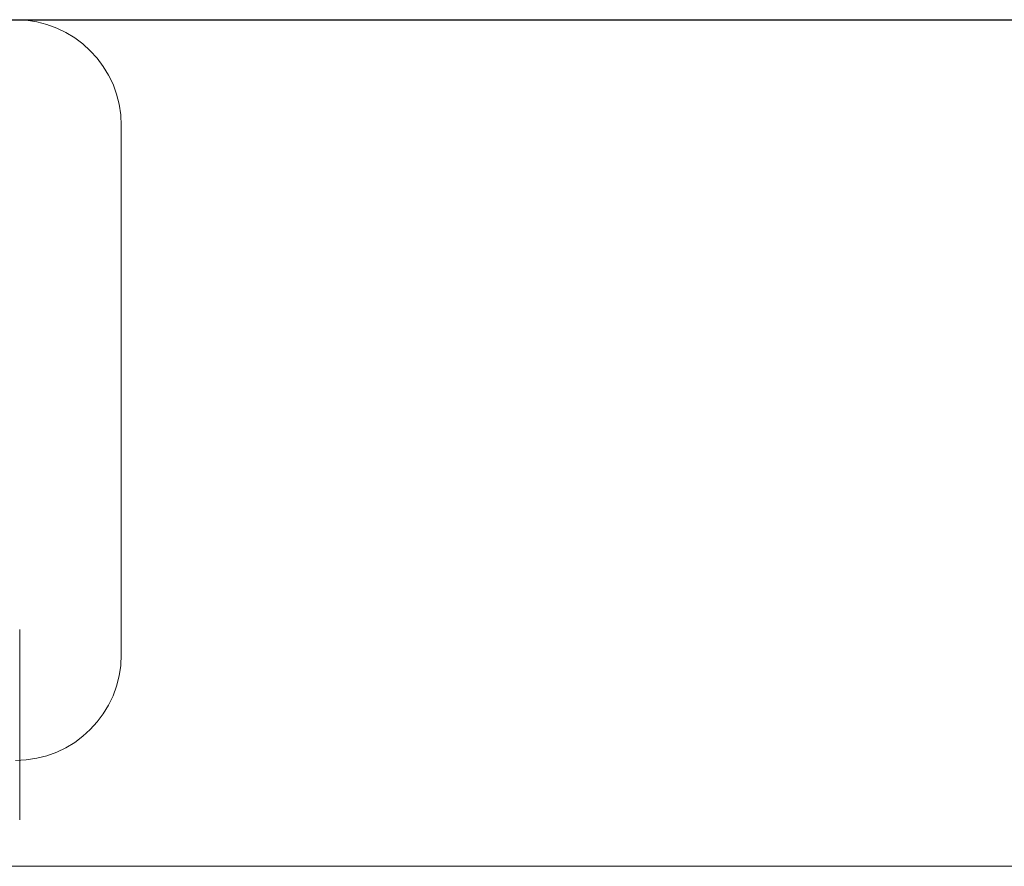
# Model space of a CAD drawing. Header units: millimetres. Extents: x 28291 to 177760, y -399809 to -170937.
# Tile 131 of 256: x 52095 to 52118, y -195446 to -195426. Entities that reach past the tile are written whole.
import ezdxf

# ---------------------------------------------------------------- set-up
doc = ezdxf.new("R2010")
doc.units = ezdxf.units.MM
doc.linetypes.add('HIDDEN2', pattern=[4.7625, 3.175, -1.5875])
doc.layers.get('0').update_dxf_attribs({"lineweight": 0})
doc.layers.add('!! 0_ Istn-sciany', color=3, linetype='Continuous', lineweight=30)
doc.layers.add('!! 2 ZABUDOWA GK-MDF', color=7, linetype='Continuous', lineweight=13, true_color=0x7a7a7a)
doc.layers.add('!! 2_WYBURZENIA DO REMONTU', color=7, linetype='Continuous', lineweight=0, true_color=0x4d4d4d, plot=False)
doc.layers.add('!!_@ wypos sanit nd', color=7, linetype='Continuous', lineweight=0, plot=False)

# ---------------------------------------------------------------- blocks, each defined once
blk = doc.blocks.new('A$C351F644B')
blk.add_line((22.5, 15), (22.5, 2.5))
for centre, start, end in [((20, 15), 0, 90), ((20, 2.5), 270, 0)]:
    blk.add_arc(centre, 2.5, start, end)
blk = doc.blocks.new('A$Cff2eaf8b')
blk.add_lwpolyline([(0.20099, -0.02671), (0.20099, -0.0717)])

msp = doc.modelspace()

# ---------------------------------------------------------------- linework, layer by layer
at = {"layer": '!! 0_ Istn-sciany'}
msp.add_lwpolyline([(52030.71142, -195425.5883), (52144.71142, -195425.5883)], dxfattribs=at)
at = {"layer": '!! 2 ZABUDOWA GK-MDF'}
msp.add_lwpolyline([(52030.71142, -195445.5883), (52144.71142, -195445.5883)], dxfattribs=at)

# ---------------------------------------------------------------- block references
at = {"layer": '!! 2_WYBURZENIA DO REMONTU', "linetype": 'HIDDEN2', "ltscale": 3, "xscale": -1, "rotation": 180}
msp.add_blockref('A$C351F644B', (52074.71142, -195425.5883), dxfattribs=at)
at = {"layer": '!!_@ wypos sanit nd', "xscale": 100, "yscale": 100, "zscale": 100}
msp.add_blockref('A$Cff2eaf8b', (52074.71142, -195437.32131), dxfattribs=at)

doc.saveas('drawing.dxf')
